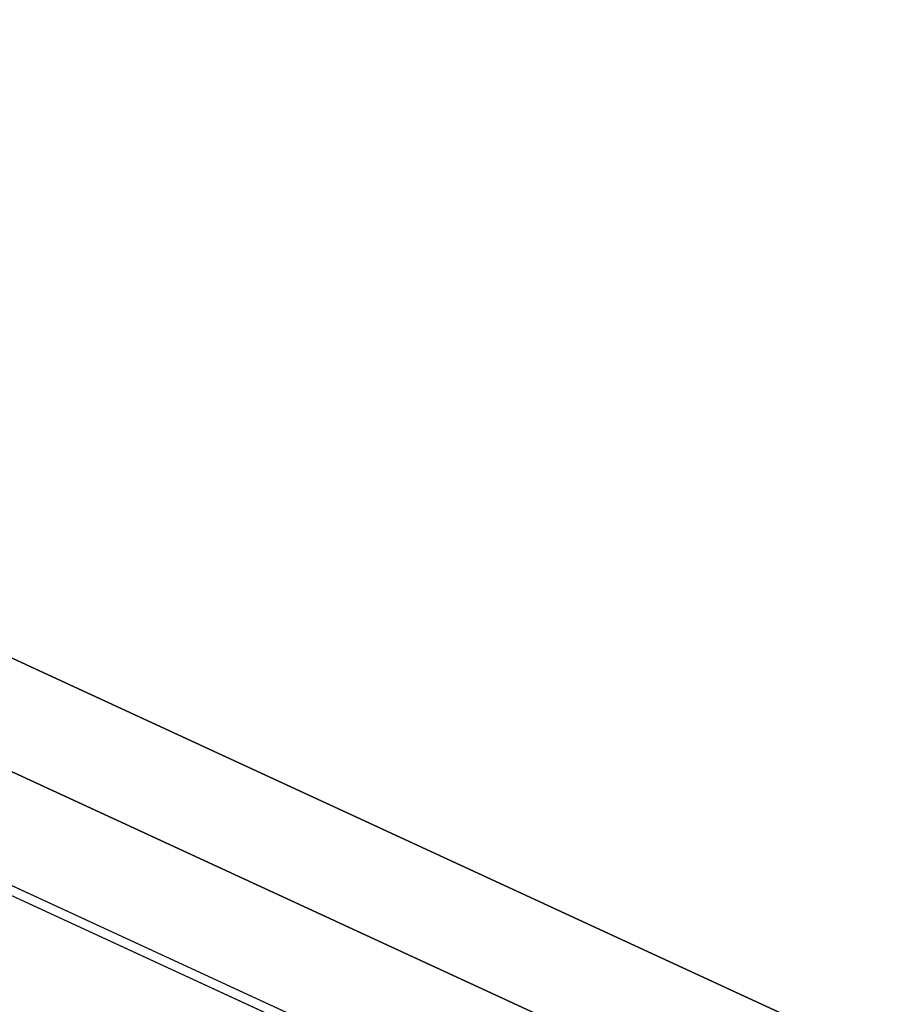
# Model space of a CAD drawing. Header units: millimetres. Extents: x 217.4 to 265.9, y 243.1 to 291.5.
# Tile 132 of 256: x 232.352 to 233.021, y 246.384 to 247.132. Entities that reach past the tile are written whole.
import ezdxf

# ---------------------------------------------------------------- set-up
doc = ezdxf.new("R2010")
doc.units = ezdxf.units.MM
doc.header["$MEASUREMENT"] = 0
doc.layers.add('TULIPA', color=7, linetype='Continuous', true_color=0x000000)

msp = doc.modelspace()

# ---------------------------------------------------------------- meshes
at = {"layer": 'TULIPA', "color": 43}
mesh = msp.add_polyface(dxfattribs=at)
corners = [(231.2962, 247.13243, 10.22541), (233.02122, 246.336, 10.22541), (231.08675, 246.67876, 10.24286), (232.81177, 245.88232, 10.24286), (230.87729, 246.22508, 10.26031), (232.60231, 245.42865, 10.26031)]
mesh.append_faces([[corners[k] for k in face] for face in [(3, 1, 0, 2), (5, 3, 2, 4)]], dxfattribs={"color": 43})
mesh = msp.add_polyface(dxfattribs=at)
corners = [(231.23038, 246.98985, 5.72815), (232.9554, 246.19341, 5.72815), (231.26329, 247.06114, 7.97678), (232.98831, 246.26471, 7.97678), (231.2962, 247.13243, 10.22541), (233.02122, 246.336, 10.22541)]
mesh.append_faces([[corners[k] for k in face] for face in [(3, 1, 0, 2), (5, 3, 2, 4)]], dxfattribs={"color": 43})
mesh = msp.add_polyface(dxfattribs=at)
corners = [(231.02078, 246.53589, 5.72815), (231.8833, 246.13768, 5.72815), (232.7458, 245.73946, 5.72815), (231.23038, 246.98985, 5.72815), (232.09288, 246.59163, 5.72815), (232.9554, 246.19341, 5.72815)]
mesh.append_faces([[corners[k] for k in face] for face in [(4, 1, 0, 3), (5, 2, 1, 4)]], dxfattribs={"color": 43})
mesh = msp.add_polyface(dxfattribs=at)
corners = [(231.22745, 246.98351, 5.52827), (232.95247, 246.18707, 5.52827), (231.01785, 246.52956, 5.52827), (232.74287, 245.73312, 5.52827)]
mesh.append_faces([[corners[k] for k in face] for face in [(3, 1, 0, 2)]], dxfattribs={"color": 43})
mesh = msp.add_polyface(dxfattribs=at)
corners = [(231.05482, 246.60962, -6.26454), (231.91733, 246.2114, -6.26454), (232.77985, 245.81319, -6.26454), (231.22745, 246.98351, 5.52827), (232.08995, 246.5853, 5.52827), (232.95247, 246.18707, 5.52827)]
mesh.append_faces([[corners[k] for k in face] for face in [(4, 1, 0, 3), (5, 2, 1, 4)]], dxfattribs={"color": 43})
mesh = msp.add_polyface(dxfattribs=at)
corners = [(230.63591, 245.70227, -6.22964), (232.36092, 244.90584, -6.22964), (230.84537, 246.15594, -6.24709), (232.57039, 245.35951, -6.24709), (231.05482, 246.60962, -6.26454), (232.77985, 245.81319, -6.26454)]
mesh.append_faces([[corners[k] for k in face] for face in [(3, 1, 0, 2), (5, 3, 2, 4)]], dxfattribs={"color": 43})
mesh = msp.add_polyface(dxfattribs=at)
corners = [(231.01785, 246.52956, 5.52827), (231.88037, 246.13133, 5.52827), (232.74287, 245.73312, 5.52827), (231.02078, 246.53589, 5.72815), (231.8833, 246.13768, 5.72815), (232.7458, 245.73946, 5.72815)]
mesh.append_faces([[corners[k] for k in face] for face in [(4, 1, 0, 3), (5, 2, 1, 4)]], dxfattribs={"color": 43})

doc.saveas('drawing.dxf')
